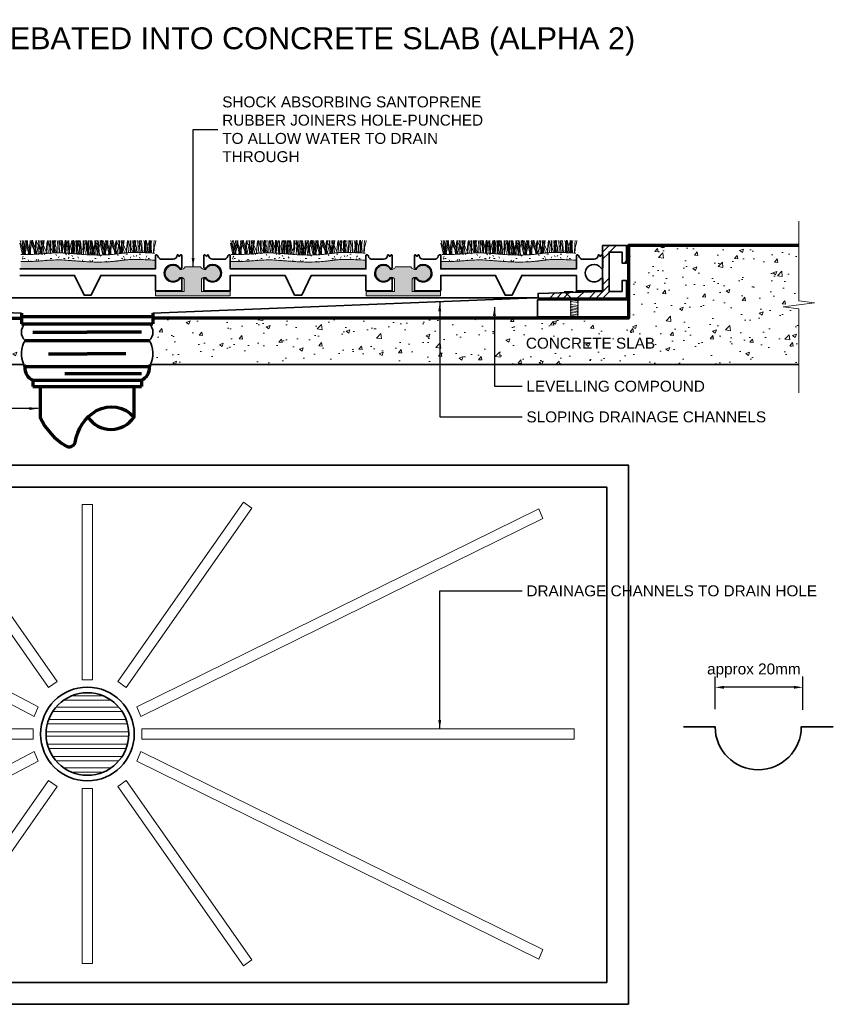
# Model space of a CAD drawing. Header units: millimetres. Extents: x -175 to 170, y -160 to 79.
# Tile 2 of 2: x -15 to 170, y -146 to 79. Entities that reach past the tile are written whole.
import ezdxf

# ---------------------------------------------------------------- set-up
doc = ezdxf.new("R2010")
doc.units = ezdxf.units.MM
for name, color, linetype, lineweight in [('FS-DETAIL', 3, 'Continuous', 35), ('FS-DETAIL-HATCH', 253, 'Continuous', 13), ('FS-DETAIL-THIN', 8, 'Continuous', 18), ('FS-DETAIL-WIDE', 4, 'Continuous', 70), ('FS-DIM', 14, 'Continuous', 15), ('FS-TEXT', 7, 'Continuous', 25)]:
    doc.layers.add(name, color=color, linetype=linetype, lineweight=lineweight)
doc.styles.add('Arial', font='arial.ttf', dxfattribs={"height": 2.5})
doc.dimstyles.new('Diagonal_2.5mm Arial', dxfattribs={"dimtxt": 2.5, "dimasz": 2, "dimexe": 2.5, "dimexo": 5, "dimgap": 1, "dimtad": 1, "dimzin": 0, "dimdsep": 46, "dimtxsty": 'Arial', "dimcen": 2, "dimdle": 4, "dimclrd": 256, "dimclre": 256, "dimclrt": 50, "dimaunit": 1, "dimadec": 0, "dimazin": 0, "dimtfac": 1, "dimtix": 1, "dimtmove": 2, "dimatfit": 3, "dimfxl": 1, "dimtvp": 1, "dimtolj": 1, "dimtzin": 0, "dimarcsym": 0})
doc.dimstyles.new('Diagonal_2.5mm Arial$7', dxfattribs={"dimtxt": 2.5, "dimasz": 2, "dimexe": 2.5, "dimexo": 5, "dimgap": 1, "dimtad": 0, "dimzin": 0, "dimdsep": 46, "dimtxsty": 'Arial', "dimcen": 2, "dimdle": 4, "dimclrd": 1, "dimclre": 256, "dimclrt": 7, "dimaunit": 1, "dimadec": 0, "dimazin": 0, "dimtfac": 1, "dimtix": 1, "dimtmove": 2, "dimatfit": 3, "dimfxl": 1, "dimtvp": 1, "dimtolj": 1, "dimtzin": 0, "dimarcsym": 0})

# ---------------------------------------------------------------- blocks, each defined once
blk = doc.blocks.new('CARPET-H-PROFILE-ALPHA')
for p, q in [((0.39, 0), (-0.21, 2.61)), ((0.46, 0.96), (-0.11, 3.23)), ((0.51, 0.96), (0.31, 3.23)), ((0.61, 2.87), (0.53, 3.23)), ((1.09, 0), (0.61, 2.87)), ((0.8, 0.96), (1, 3.23)), ((0.85, 0.96), (1.43, 3.23)), ((0.92, 0), (1.53, 2.61)), ((1.25, 2.61), (1.25, 3.23)), ((1.55, 2.19), (1.25, 3.23)), ((1.85, 0.02), (1.25, 2.61)), ((1.93, 0.96), (1.35, 3.23)), ((1.53, 2.61), (1.53, 3.23)), ((1.69, 0.02), (2.16, 2.87)), ((2.11, 2.98), (2.15, 3.23)), ((3.43, 0.17), (2.11, 2.98)), ((2.16, 2.87), (2.25, 3.23)), ((2.26, 0.96), (2.46, 3.23)), ((2.39, 2.19), (2.7, 3.28)), ((3.09, 0.96), (2.51, 3.23)), ((3.01, 2.19), (2.7, 3.28)), ((3.13, 0.07), (3.33, 2.57)), ((3.33, 2.57), (3.46, 3.23)), ((3.43, 0.96), (3.63, 3.23)), ((3.57, 0.09), (4.15, 2.61)), ((3.58, 2.98), (3.62, 3.23)), ((4.88, 0.19), (3.58, 2.98)), ((4.55, 0.96), (3.98, 3.23)), ((4.15, 2.61), (4.15, 3.23)), ((4.22, 3.23), (4.15, 0.13)), ((4.34, 0.14), (4.79, 2.87)), ((4.8, 0.18), (4.61, 3.23)), ((4.74, 2.98), (4.78, 3.23)), ((6, 0.27), (4.74, 2.98)), ((4.79, 2.87), (4.87, 3.23)), ((4.89, 0.96), (5.09, 3.23)), ((5.09, 1.56), (5.31, 3.23)), ((5.77, 0.25), (5.95, 2.57)), ((5.95, 2.57), (6.08, 3.22)), ((6.26, 0.29), (6.08, 3.22)), ((6.2, 2.98), (6.24, 3.25)), ((7.42, 0.36), (6.2, 2.98)), ((6.35, 2.72), (6.24, 3.25)), ((6.65, 1.59), (6.35, 2.72)), ((6.63, 3.23), (6.7, 2.27)), ((6.7, 2.27), (6.81, 0.47)), ((6.84, 3.23), (6.78, 0.32)), ((7.42, 0.36), (7.24, 3.23)), ((7.29, 1.82), (7.4, 2.64)), ((7.4, 2.64), (7.56, 3.3)), ((7.56, 2.94), (7.56, 3.3)), ((7.56, 1.63), (7.56, 2.94)), ((7.71, 1.56), (7.94, 3.23)), ((7.81, 2.72), (7.71, 3.23)), ((8.11, 1.59), (7.81, 2.72)), ((8.34, 3.23), (8.39, 2.83)), ((8.39, 2.83), (8.46, 1.78)), ((8.88, 0.38), (8.7, 3.23)), ((8.75, 1.82), (8.86, 2.64)), ((8.86, 2.64), (9.01, 3.24)), ((8.98, 2.72), (8.87, 3.23)), ((9.28, 1.59), (8.98, 2.72)), ((9.25, 3.23), (9.33, 2.27)), ((9.33, 2.27), (9.44, 0.47)), ((9.61, 2.64), (9.44, 3.3)), ((9.44, 2.94), (9.44, 3.3)), ((9.44, 1.63), (9.44, 2.94)), ((9.72, 1.82), (9.61, 2.64)), ((9.91, 1.82), (10.03, 2.64)), ((10.08, 2.83), (10.01, 1.78)), ((10.03, 2.64), (10.19, 3.3)), ((10.13, 3.23), (10.08, 2.83)), ((10.19, 2.94), (10.19, 3.3)), ((10.19, 1.63), (10.19, 2.94)), ((10.31, 2.27), (10.19, 0.47)), ((10.38, 3.23), (10.31, 2.27)), ((10.44, 2.72), (10.34, 3.23)), ((10.36, 1.59), (10.66, 2.72)), ((10.74, 1.59), (10.44, 2.72)), ((10.66, 2.72), (10.76, 3.23)), ((10.91, 2.94), (10.91, 3.23)), ((10.91, 1.63), (10.91, 2.94)), ((10.96, 3.23), (11.01, 2.83)), ((11.01, 2.83), (11.09, 1.78)), ((11.38, 1.82), (11.49, 2.64)), ((11.49, 2.64), (11.64, 3.24)), ((11.77, 2.27), (11.66, 0.47)), ((11.92, 1.56), (11.7, 3.23)), ((11.84, 3.23), (11.77, 2.27)), ((12.23, 2.64), (12.07, 3.3)), ((12.07, 2.94), (12.07, 3.3)), ((12.07, 1.63), (12.07, 2.94)), ((12.21, 0.18), (12.39, 3.23)), ((12.35, 1.82), (12.23, 2.64)), ((12.71, 2.83), (12.63, 1.78)), ((12.76, 3.23), (12.71, 2.83)), ((12.79, 3.23), (12.86, 0.13)), ((12.93, 2.27), (12.82, 0.47)), ((13, 3.23), (12.93, 2.27)), ((12.98, 1.59), (13.28, 2.72)), ((13.38, 1.56), (13.16, 3.23)), ((13.28, 2.72), (13.39, 3.23)), ((13.53, 2.94), (13.53, 3.23)), ((13.53, 1.63), (13.53, 2.94)), ((13.68, 2.57), (13.55, 3.23)), ((13.58, 0.17), (14.9, 2.98)), ((13.88, 0.05), (13.68, 2.57)), ((14.26, 3.23), (14.32, 0.13)), ((14.4, 2.27), (14.28, 0.47)), ((14.54, 1.56), (14.32, 3.23)), ((14.47, 3.23), (14.4, 2.27)), ((14.84, 2.87), (14.76, 3.23)), ((14.82, 0.02), (15.02, 3.22)), ((15.33, -0.04), (14.84, 2.87)), ((14.9, 2.98), (14.86, 3.23)), ((15.15, 2.57), (15.02, 3.22)), ((15.35, -0.04), (15.15, 2.57)), ((15.42, 3.23), (15.48, 0.13)), ((15.48, 2.61), (15.48, 3.23)), ((16.11, -0.07), (15.48, 2.61)), ((16.01, 1.56), (15.79, 3.23)), ((16.21, 0.96), (16.01, 3.23)), ((16.31, 2.57), (16.18, 3.23)), ((16.21, 0.17), (17.52, 2.98)), ((16.31, 2.87), (16.23, 3.23)), ((16.8, -0.06), (16.31, 2.87)), ((16.52, -0.09), (16.31, 2.57)), ((16.55, 0.96), (17.12, 3.23)), ((16.88, 3.23), (16.95, 0.13)), ((16.95, 2.61), (16.95, 3.23)), ((17.24, 2.19), (16.95, 3.23)), ((17.58, -0.1), (16.95, 2.61)), ((17.47, 2.87), (17.39, 3.23)), ((17.96, -0.06), (17.47, 2.87)), ((17.52, 2.98), (17.48, 3.23)), ((17.77, 2.57), (17.64, 3.23)), ((17.98, -0.1), (17.77, 2.57)), ((18.08, 2.19), (18.4, 3.28)), ((18.11, 2.61), (18.11, 3.23)), ((18.73, -0.09), (18.11, 2.61)), ((18.78, 0.96), (18.21, 3.23)), ((18.71, 2.19), (18.4, 3.28)), ((18.83, 0.96), (18.63, 3.23)), ((18.93, 2.87), (18.85, 3.23)), ((19.42, -0.06), (18.93, 2.87)), ((19.12, 0.96), (19.32, 3.23)), ((19.17, 0.96), (19.75, 3.23)), ((19.22, -0.07), (19.85, 2.61)), ((19.57, 2.61), (19.57, 3.23)), ((19.87, 2.19), (19.57, 3.23)), ((20.18, -0.02), (19.57, 2.61)), ((20.25, 0.96), (19.67, 3.23)), ((19.85, 2.61), (19.85, 3.23)), ((20, -0.03), (20.48, 2.87)), ((20.43, 2.98), (20.47, 3.23)), ((21.74, 0.17), (20.43, 2.98)), ((20.48, 2.87), (20.57, 3.23)), ((20.58, 0.96), (20.78, 3.23)), ((20.71, 2.19), (21.02, 3.28)), ((21.41, 0.96), (20.83, 3.23)), ((21.33, 2.19), (21.02, 3.28)), ((21.45, 0.08), (21.65, 2.57)), ((21.65, 2.57), (21.78, 3.23)), ((21.74, 0.96), (21.95, 3.23)), ((21.9, 2.98), (21.94, 3.23)), ((21.9, 0.14), (22.47, 2.61)), ((23.15, 0.29), (21.92, 2.93)), ((22.87, 0.96), (22.29, 3.23)), ((22.47, 2.61), (22.47, 3.23)), ((22.53, 3.23), (22.47, 0.2)), ((22.67, 0.23), (23.11, 2.87)), ((23.12, 0.29), (22.93, 3.23)), ((23.06, 2.98), (23.1, 3.23)), ((24.26, 0.4), (23.06, 2.98)), ((23.11, 2.87), (23.19, 3.23)), ((23.21, 0.96), (23.41, 3.23)), ((23.41, 1.56), (23.63, 3.23)), ((24.1, 0.39), (24.27, 2.57)), ((24.27, 2.57), (24.4, 3.22)), ((24.57, 0.43), (24.4, 3.22)), ((24.52, 2.98), (24.56, 3.25)), ((25.69, 0.47), (24.52, 2.98)), ((24.67, 2.72), (24.56, 3.25)), ((24.97, 1.59), (24.67, 2.72)), ((24.95, 3.23), (25.02, 2.27)), ((25.02, 2.27), (25.13, 0.47)), ((25.16, 3.23), (25.1, 0.47)), ((25.73, 0.47), (25.56, 3.23)), ((25.61, 1.82), (25.72, 2.64)), ((25.72, 2.64), (25.88, 3.3)), ((25.88, 2.94), (25.88, 3.3)), ((25.88, 1.63), (25.88, 2.94)), ((26.03, 1.56), (26.25, 3.23)), ((26.13, 2.72), (26.03, 3.23)), ((26.43, 1.59), (26.13, 2.72)), ((26.66, 3.23), (26.71, 2.83)), ((26.71, 2.83), (26.78, 1.78)), ((27.19, 0.48), (27.02, 3.23)), ((27.07, 1.82), (27.18, 2.64)), ((27.18, 2.64), (27.33, 3.24)), ((27.29, 2.72), (27.19, 3.23)), ((27.59, 1.59), (27.29, 2.72)), ((27.57, 3.23), (27.65, 2.27)), ((27.65, 2.27), (27.76, 0.47)), ((28.22, 2.64), (28.07, 3.24)), ((28.33, 1.82), (28.22, 2.64)), ((28.23, 1.82), (28.34, 2.64)), ((28.34, 2.64), (28.51, 3.3)), ((28.51, 2.94), (28.51, 3.3)), ((28.51, 1.63), (28.51, 2.94)), ((28.69, 2.83), (28.62, 1.78)), ((28.76, 2.72), (28.66, 3.23)), ((28.74, 3.23), (28.69, 2.83)), ((29.06, 1.59), (28.76, 2.72)), ((28.97, 1.59), (29.27, 2.72)), ((29.27, 2.72), (29.37, 3.23)), ((29.28, 3.23), (29.33, 2.83)), ((29.33, 2.83), (29.41, 1.78)), ((29.52, 2.94), (29.52, 3.3)), ((29.68, 2.64), (29.52, 3.3)), ((29.52, 1.63), (29.52, 2.94)), ((29.79, 1.82), (29.68, 2.64)), ((29.7, 1.82), (29.81, 2.64)), ((29.81, 2.64), (29.96, 3.24)), ((30.38, 2.27), (30.27, 0.47)), ((30.45, 3.23), (30.38, 2.27)), ((30.43, 1.59), (30.73, 2.72)), ((30.73, 2.72), (30.83, 3.23)), ((1.12, 0), (0.39, 2.19)), ((0.55, 0), (0.46, 0.96)), ((0.51, 0), (0.51, 0.96)), ((0.77, 0), (0.85, 0.96)), ((0.8, 0), (0.8, 0.96)), ((2.27, 0.03), (1.55, 2.19)), ((1.66, 0.01), (2.39, 2.19)), ((2.01, 0.02), (1.93, 0.96)), ((2.26, 0.03), (2.26, 0.96)), ((3.71, 0.1), (3.01, 2.19)), ((3.17, 0.07), (3.09, 0.96)), ((3.43, 0.08), (3.43, 0.96)), ((3.43, 0.08), (3.43, 0.17)), ((4.62, 0.17), (4.55, 0.96)), ((4.89, 0.19), (4.89, 0.96)), ((5.36, 0.22), (5.09, 1.56)), ((6.65, 0.92), (6.65, 1.59)), ((6.82, 0.33), (6.65, 0.92)), ((6.81, 0.47), (6.8, 0.33)), ((7.4, 1.29), (7.29, 1.82)), ((7.48, 0.77), (7.4, 1.29)), ((7.44, 0.36), (7.48, 0.77)), ((7.64, 0.37), (7.56, 1.63)), ((7.96, 0.37), (7.71, 1.56)), ((8.11, 0.92), (8.11, 1.59)), ((8.27, 0.38), (8.11, 0.92)), ((8.46, 1.78), (8.46, 0.58)), ((8.46, 0.58), (8.47, 0.38)), ((8.86, 1.29), (8.75, 1.82)), ((8.94, 0.77), (8.86, 1.29)), ((8.9, 0.37), (8.94, 0.77)), ((9.28, 0.92), (9.28, 1.59)), ((9.43, 0.37), (9.28, 0.92)), ((9.37, 0.37), (9.44, 1.63)), ((9.44, 0.47), (9.43, 0.37)), ((9.53, 0.77), (9.61, 1.29)), ((9.57, 0.36), (9.53, 0.77)), ((9.61, 1.29), (9.72, 1.82)), ((10.03, 1.29), (9.91, 1.82)), ((10.01, 0.58), (10, 0.34)), ((10.01, 1.78), (10.01, 0.58)), ((10.1, 0.77), (10.03, 1.29)), ((10.06, 0.34), (10.1, 0.77)), ((10.27, 0.33), (10.19, 1.63)), ((10.19, 0.33), (10.36, 0.92)), ((10.19, 0.47), (10.2, 0.33)), ((10.36, 0.92), (10.36, 1.59)), ((10.74, 0.92), (10.74, 1.59)), ((10.92, 0.28), (10.74, 0.92)), ((10.83, 0.29), (10.91, 1.63)), ((11.09, 1.78), (11.09, 0.58)), ((11.09, 0.58), (11.1, 0.27)), ((11.49, 1.29), (11.38, 1.82)), ((11.56, 0.77), (11.49, 1.29)), ((11.52, 0.24), (11.56, 0.77)), ((11.65, 0.23), (11.92, 1.56)), ((11.66, 0.47), (11.67, 0.22)), ((11.98, 0.2), (12.07, 1.63)), ((12.16, 0.77), (12.23, 1.29)), ((12.21, 0.18), (12.16, 0.77)), ((12.23, 1.29), (12.35, 1.82)), ((12.63, 0.58), (12.62, 0.15)), ((12.63, 1.78), (12.63, 0.58)), ((12.76, 0.13), (12.98, 0.92)), ((12.82, 0.47), (12.84, 0.13)), ((12.98, 0.92), (12.98, 1.59)), ((13.09, 0.11), (13.38, 1.56)), ((13.44, 0.08), (13.53, 1.63)), ((13.58, 0.07), (13.58, 0.17)), ((14.23, 0.02), (14.54, 1.56)), ((14.28, 0.47), (14.31, 0.02)), ((14.32, 0.13), (14.32, 0.02)), ((14.81, -0.01), (14.82, 0.02)), ((15.48, 0.13), (15.48, -0.05)), ((15.68, -0.06), (16.01, 1.56)), ((16.21, -0.08), (16.21, 0.96)), ((16.21, -0.08), (16.21, 0.17)), ((16.45, -0.08), (16.55, 0.96)), ((16.95, 0.13), (16.94, -0.1)), ((18.01, -0.1), (17.24, 2.19)), ((17.32, -0.1), (18.08, 2.19)), ((19.46, -0.06), (18.71, 2.19)), ((18.87, -0.09), (18.78, 0.96)), ((18.83, -0.09), (18.83, 0.96)), ((19.08, -0.08), (19.17, 0.96)), ((19.12, -0.08), (19.12, 0.96)), ((20.6, 0.01), (19.87, 2.19)), ((19.97, -0.04), (20.71, 2.19)), ((20.33, -0.01), (20.25, 0.96)), ((20.58, 0.01), (20.58, 0.96)), ((22.01, 0.15), (21.33, 2.19)), ((21.48, 0.09), (21.41, 0.96)), ((21.74, 0.12), (21.74, 0.96)), ((21.74, 0.12), (21.74, 0.17)), ((22.93, 0.27), (22.87, 0.96)), ((23.21, 0.3), (23.21, 0.96)), ((23.65, 0.36), (23.41, 1.56)), ((24.97, 0.92), (24.97, 1.59)), ((25.1, 0.47), (24.97, 0.92)), ((25.72, 1.29), (25.61, 1.82)), ((25.79, 0.77), (25.72, 1.29)), ((25.77, 0.47), (25.79, 0.77)), ((25.95, 0.47), (25.88, 1.63)), ((26.26, 0.47), (26.03, 1.56)), ((26.43, 0.92), (26.43, 1.59)), ((26.56, 0.47), (26.43, 0.92)), ((26.78, 1.78), (26.78, 0.58)), ((26.78, 0.58), (26.79, 0.47)), ((27.18, 1.29), (27.07, 1.82)), ((27.26, 0.77), (27.18, 1.29)), ((27.23, 0.48), (27.26, 0.77)), ((27.59, 0.92), (27.59, 1.59)), ((27.73, 0.46), (27.59, 0.92)), ((27.76, 0.47), (27.76, 0.45)), ((28.14, 0.77), (28.22, 1.29)), ((28.17, 0.43), (28.14, 0.77)), ((28.22, 1.29), (28.33, 1.82)), ((28.34, 1.29), (28.23, 1.82)), ((28.42, 0.77), (28.34, 1.29)), ((28.39, 0.42), (28.42, 0.77)), ((28.58, 0.41), (28.51, 1.63)), ((28.62, 0.58), (28.61, 0.41)), ((28.62, 1.78), (28.62, 0.58)), ((28.82, 0.4), (28.97, 0.92)), ((28.97, 0.92), (28.97, 1.59)), ((29.06, 0.92), (29.06, 1.59)), ((29.21, 0.38), (29.06, 0.92)), ((29.41, 1.78), (29.41, 0.58)), ((29.41, 0.58), (29.41, 0.37)), ((29.44, 0.37), (29.52, 1.63)), ((29.61, 0.77), (29.68, 1.29)), ((29.64, 0.36), (29.61, 0.77)), ((29.68, 1.29), (29.79, 1.82)), ((29.81, 1.29), (29.7, 1.82)), ((29.88, 0.77), (29.81, 1.29)), ((29.84, 0.35), (29.88, 0.77)), ((30.26, 0.33), (30.43, 0.92)), ((30.27, 0.47), (30.28, 0.33)), ((30.43, 0.92), (30.43, 1.59)), ((16.79, -0.1), (16.8, -0.06)), ((17.95, -0.11), (17.96, -0.06))]:
    blk.add_line(p, q)
blk = doc.blocks.new('SCREW_DETAIL6')
for p, q in [((3359.44, 1426.56), (3361.19, 1427.24)), ((3359.52, 1426.92), (3359.59, 1426.62)), ((3359.52, 1426.22), (3361.27, 1426.9)), ((3359.6, 1425.88), (3361.35, 1426.56)), ((3361.01, 1427.27), (3361.03, 1427.18)), ((3359.76, 1425.2), (3361.51, 1425.87)), ((3359.84, 1424.86), (3361.59, 1425.53)), ((3359.92, 1424.51), (3361.67, 1425.19)), ((3360, 1424.17), (3361.75, 1424.85)), ((3360.08, 1423.83), (3361.83, 1424.51)), ((3360.16, 1423.49), (3361.91, 1424.17)), ((3360.24, 1423.15), (3361.99, 1423.82)), ((3360.32, 1422.81), (3362.07, 1423.48)), ((3360.41, 1422.47), (3362.15, 1423.14))]:
    blk.add_line(p, q)
at = {"flags": 128}
for points in [[(3359.65, 1428.46), (3357.7, 1428), (3357.96, 1427.85)], [(3360.2, 1428.59), (3362.16, 1429.05), (3362.1, 1428.96)], [(3362.1, 1428.96), (3361, 1427.31), (3361.01, 1427.27)], [(3357.96, 1427.85), (3359.51, 1426.96), (3359.52, 1426.92)]]:
    blk.add_lwpolyline(points, dxfattribs=at)
for centre, start, end in [((3359.46, 1426.39), 289.2481, 97.9909), ((3359.54, 1426.05), 289.2481, 97.9909), ((3361.24, 1427.07), 108.5789, 277.3217), ((3361.32, 1426.73), 108.5789, 277.3217), ((3361.4, 1426.39), 108.5789, 277.3217), ((3361.48, 1426.05), 108.5789, 277.3217), ((3359.62, 1425.71), 289.2481, 97.9909), ((3359.7, 1425.36), 289.2481, 97.9909), ((3359.78, 1425.02), 289.2481, 97.9909), ((3359.87, 1424.68), 289.2481, 97.9909), ((3359.95, 1424.34), 289.2481, 97.9909), ((3360.03, 1424), 289.2481, 97.9909), ((3360.11, 1423.66), 289.2481, 97.9909), ((3361.56, 1425.71), 108.5789, 277.3217), ((3361.64, 1425.36), 108.5789, 277.3217), ((3361.73, 1425.02), 108.5789, 277.3217), ((3361.81, 1424.68), 108.5789, 277.3217), ((3361.89, 1424.34), 108.5789, 277.3217), ((3361.97, 1424), 108.5789, 277.3217), ((3362.05, 1423.66), 108.5789, 277.3217), ((3360.19, 1423.32), 289.2481, 97.9909), ((3360.27, 1422.97), 289.2481, 97.9909), ((3360.35, 1422.63), 289.2481, 97.9909), ((3360.43, 1422.29), 58.4639, 97.9909), ((3362.13, 1423.32), 108.5789, 277.3217), ((3362.21, 1422.97), 108.5789, 271.946)]:
    blk.add_arc(centre, 0.176, start, end)
blk = doc.blocks.new('*D2')
at = {"layer": 'Defpoints', "color": 0, "transparency": 16777216}
for p in [(143.39, -73.25), (143.39, -83.28), (163.39, -83.36)]:
    blk.add_point(p, dxfattribs=at)
at = {"layer": 'FS-DIM', "lineweight": -2, "transparency": 16777216}
for p, q in [((143.39, -78.28), (143.39, -70.75)), ((163.39, -78.36), (163.39, -70.75)), ((161.39, -73.25), (145.39, -73.25))]:
    blk.add_line(p, q, dxfattribs=at)
at = {"layer": 'FS-DIM', "transparency": 16777216}
for points in [[(145.39, -72.92), (145.39, -73.58), (143.39, -73.25)], [(161.39, -72.92), (161.39, -73.58), (163.39, -73.25)]]:
    blk.add_solid(points, dxfattribs=at)
at = {"layer": 'FS-DIM', "color": 50, "transparency": 16777216, "insert": (152.23, -69.43), "char_height": 2.5, "attachment_point": 5, "style": 'Arial'}
blk.add_mtext('\\A1;approx 20mm', dxfattribs=at)

msp = doc.modelspace()

# ---------------------------------------------------------------- hatches: boundary and pattern name
at = {"layer": 'FS-DETAIL-HATCH'}
h = msp.add_hatch(dxfattribs=at)
h.set_pattern_fill('AR-CONC', color=256, scale=0.05)
h.paths.add_polyline_path([(-162.506, 13.236), (-158.951, 13.688), (-166.062, 14.591), (-162.506, 15.043), (-162.506, 27.662), (-123.627, 27.662), (-123.627, 11.039), (-15, 11.039), (-15, 9.789), (-14.189, 9.789, 0.4324482), (-14.189, 5.975, 0.2533503), (-14.434, 0.453), (-162.506, 0.453)])
h = msp.add_hatch(dxfattribs=at)
h.set_pattern_fill('AR-CONC', color=256, scale=0.05)
h.paths.add_polyline_path([(162.506, 13.236), (158.951, 13.688), (166.062, 14.591), (162.506, 15.043), (162.506, 27.662), (123.627, 27.662), (123.627, 11.039), (15, 11.039), (15, 9.789), (14.189, 9.789, -0.4324482), (14.189, 5.975, -0.2533503), (14.434, 0.453), (162.506, 0.453)])
h = msp.add_hatch(dxfattribs=at)
h.set_pattern_fill('FP_3', color=256, style=0, pattern_type=2)
h.set_pattern_definition([(45, (-1518.8235, -3298.658), (-4.490128, 4.490128), []), (45, (-1517.2365, -3298.658), (9e-16, 8.980256), []), (45, (-1520.4105, -3298.658), (9e-16, 8.980256), [])])
h.paths.add_polyline_path([(123.158, 15.662), (102.958, 15.662), (102.958, 16.736), (117.658, 17.18), (117.658, 27.662), (123.158, 27.662), (123.158, 23.662), (122.158, 23.662), (122.158, 26.162), (119.158, 26.162), (119.158, 17.162), (122.158, 17.162), (122.158, 19.662), (123.158, 19.662)], flags=0)
h = msp.add_hatch(dxfattribs=at)
h.set_pattern_fill('FP_4', color=256, style=0, pattern_type=2)
h.set_pattern_definition([(0, (-1422.6931, -3298.6579), (4.064, 1.016), [0.335, -2.713, 0.335, -2.713, -16.256]), (0, (-1422.6931, -3298.6579), (4.064, 1.016), [-6.096, 0.335, -5.761, 0.335, -2.713, -7.112]), (0, (-1422.6931, -3298.6579), (4.064, 1.016), [-15.24, 0.335, -1.697, 0.335, -4.745]), (120, (-1421.1691, -3298.1499), (-2.9118818, 3.01152724), [0.335, -2.713, 0.335, -2.713, -16.256]), (120, (-1421.1691, -3298.1499), (-2.9118818, 3.01152724), [-6.096, 0.335, -5.761, 0.335, -2.713, -7.112]), (120, (-1421.1691, -3298.1499), (-2.9118818, 3.01152724), [-15.24, 0.335, -1.697, 0.335, -4.745]), (240, (-1420.6611, -3296.1179), (-1.1521182, -4.02752724), [0.335, -2.713, 0.335, -2.713, -16.256]), (240, (-1420.6611, -3296.1179), (-1.1521182, -4.02752724), [-6.096, 0.335, -5.761, 0.335, -2.713, -7.112]), (240, (-1420.6611, -3296.1179), (-1.1521182, -4.02752724), [-15.24, 0.335, -1.697, 0.335, -4.745])])
h.paths.add_polyline_path([(2.766, 23.886), (3.924, 23.91), (5.072, 23.969), (6.201, 24.064), (7.301, 24.194), (8.437, 24.345), (9.925, 24.458), (12.227, 24.463), (15.43, 24.306), (15.43, 25.909), (12.133, 26.071), (9.925, 26.062), (8.437, 25.948), (7.301, 25.797), (6.201, 25.668), (5.072, 25.573), (3.924, 25.513), (2.766, 25.489), (1.607, 25.499), (0.46, 25.539), (-0.664, 25.6), (-2.8, 25.762), (-4.788, 25.915), (-5.742, 25.961), (-6.701, 25.977), (-7.709, 25.956), (-8.81, 25.895), (-11.325, 25.699), (-12.667, 25.627), (-13.985, 25.599), (-15.159, 25.595), (-15.159, 23.991), (-13.985, 23.995), (-12.667, 24.023), (-11.325, 24.096), (-8.81, 24.292), (-7.709, 24.353), (-6.701, 24.373), (-5.742, 24.358), (-4.788, 24.311), (-2.8, 24.158), (-0.664, 23.996), (0.46, 23.935), (1.607, 23.896)], flags=0)
h = msp.add_hatch(dxfattribs=at)
h.set_pattern_fill('FP_4', color=256, style=0, pattern_type=2)
h.set_pattern_definition([(0, (-1374.6278, -3298.6579), (4.064, 1.016), [0.335, -2.713, 0.335, -2.713, -16.256]), (0, (-1374.6278, -3298.6579), (4.064, 1.016), [-6.096, 0.335, -5.761, 0.335, -2.713, -7.112]), (0, (-1374.6278, -3298.6579), (4.064, 1.016), [-15.24, 0.335, -1.697, 0.335, -4.745]), (120, (-1373.1038, -3298.1499), (-2.9118818, 3.01152724), [0.335, -2.713, 0.335, -2.713, -16.256]), (120, (-1373.1038, -3298.1499), (-2.9118818, 3.01152724), [-6.096, 0.335, -5.761, 0.335, -2.713, -7.112]), (120, (-1373.1038, -3298.1499), (-2.9118818, 3.01152724), [-15.24, 0.335, -1.697, 0.335, -4.745]), (240, (-1372.5958, -3296.1179), (-1.1521182, -4.02752724), [0.335, -2.713, 0.335, -2.713, -16.256]), (240, (-1372.5958, -3296.1179), (-1.1521182, -4.02752724), [-6.096, 0.335, -5.761, 0.335, -2.713, -7.112]), (240, (-1372.5958, -3296.1179), (-1.1521182, -4.02752724), [-15.24, 0.335, -1.697, 0.335, -4.745])])
h.paths.add_polyline_path([(50.831, 23.886), (51.989, 23.91), (53.138, 23.969), (54.267, 24.064), (55.366, 24.194), (56.502, 24.345), (57.99, 24.458), (60.292, 24.463), (63.495, 24.306), (63.495, 25.909), (60.198, 26.071), (57.99, 26.062), (56.502, 25.948), (55.366, 25.797), (54.267, 25.668), (53.138, 25.573), (51.989, 25.513), (50.831, 25.489), (49.672, 25.499), (48.525, 25.539), (47.401, 25.6), (45.265, 25.762), (43.278, 25.915), (42.323, 25.961), (41.364, 25.977), (40.356, 25.956), (39.255, 25.895), (36.74, 25.699), (35.398, 25.627), (34.08, 25.599), (32.906, 25.595), (32.906, 23.991), (34.08, 23.995), (35.398, 24.023), (36.74, 24.096), (39.255, 24.292), (40.356, 24.353), (41.364, 24.373), (42.323, 24.358), (43.278, 24.311), (45.265, 24.158), (47.401, 23.996), (48.525, 23.935), (49.672, 23.896)], flags=0)
h = msp.add_hatch(dxfattribs=at)
h.set_pattern_fill('FP_4', color=256, style=0, pattern_type=2)
h.set_pattern_definition([(0, (-1326.5626, -3298.6579), (4.064, 1.016), [0.335, -2.713, 0.335, -2.713, -16.256]), (0, (-1326.5626, -3298.6579), (4.064, 1.016), [-6.096, 0.335, -5.761, 0.335, -2.713, -7.112]), (0, (-1326.5626, -3298.6579), (4.064, 1.016), [-15.24, 0.335, -1.697, 0.335, -4.745]), (120, (-1325.0386, -3298.1499), (-2.9118818, 3.01152724), [0.335, -2.713, 0.335, -2.713, -16.256]), (120, (-1325.0386, -3298.1499), (-2.9118818, 3.01152724), [-6.096, 0.335, -5.761, 0.335, -2.713, -7.112]), (120, (-1325.0386, -3298.1499), (-2.9118818, 3.01152724), [-15.24, 0.335, -1.697, 0.335, -4.745]), (240, (-1324.5306, -3296.1179), (-1.1521182, -4.02752724), [0.335, -2.713, 0.335, -2.713, -16.256]), (240, (-1324.5306, -3296.1179), (-1.1521182, -4.02752724), [-6.096, 0.335, -5.761, 0.335, -2.713, -7.112]), (240, (-1324.5306, -3296.1179), (-1.1521182, -4.02752724), [-15.24, 0.335, -1.697, 0.335, -4.745])])
h.paths.add_polyline_path([(98.896, 23.886), (100.055, 23.91), (101.203, 23.969), (102.332, 24.064), (103.432, 24.194), (104.567, 24.345), (106.055, 24.458), (108.357, 24.463), (111.56, 24.306), (111.56, 25.909), (108.263, 26.071), (106.055, 26.062), (104.567, 25.948), (103.432, 25.797), (102.332, 25.668), (101.203, 25.573), (100.055, 25.513), (98.896, 25.489), (97.737, 25.499), (96.59, 25.539), (95.466, 25.6), (93.33, 25.762), (91.343, 25.915), (90.388, 25.961), (89.429, 25.977), (88.422, 25.956), (87.321, 25.895), (84.805, 25.699), (83.463, 25.627), (82.145, 25.599), (80.971, 25.595), (80.971, 23.991), (82.145, 23.995), (83.463, 24.023), (84.805, 24.096), (87.321, 24.292), (88.422, 24.353), (89.429, 24.373), (90.388, 24.358), (91.343, 24.311), (93.33, 24.158), (95.466, 23.996), (96.59, 23.935), (97.737, 23.896)], flags=0)
for points in [[(7.301, 22.413), (15.43, 22.413), (15.43, 24.306), (13.245, 24.413), (9.333, 24.413), (8.437, 24.345), (7.301, 24.194), (6.201, 24.064), (5.072, 23.969), (3.924, 23.91), (2.766, 23.886), (1.607, 23.896), (0.46, 23.935), (-0.664, 23.996), (-2.8, 24.158), (-4.788, 24.311), (-5.742, 24.358), (-6.701, 24.373), (-7.709, 24.353), (-8.81, 24.292), (-11.325, 24.096), (-12.667, 24.023), (-13.985, 23.995), (-15.159, 23.991), (-15.159, 22.413), (6.201, 22.413)], [(15.622, 16.145), (32.63, 16.145), (32.63, 17.145), (26.126, 17.145), (26.126, 19.968), (26.228, 20.132), (26.366, 20.267), (26.533, 20.364), (26.718, 20.417), (26.911, 20.425), (27.1, 20.385), (27.382, 20.038), (27.742, 19.771), (28.156, 19.601), (28.6, 19.539), (29.045, 19.588), (29.464, 19.745), (29.831, 20.002), (30.123, 20.341), (30.323, 20.742), (30.417, 21.179), (30.401, 21.627), (30.274, 22.056), (30.045, 22.441), (29.728, 22.758), (29.343, 22.986), (28.913, 23.112), (28.466, 23.128), (28.028, 23.033), (27.628, 22.833), (27.289, 22.54), (27.033, 22.172), (26.753, 22.18), (26.482, 22.254), (26.237, 22.39), (26.03, 22.58), (25.874, 22.813), (22.378, 22.813), (22.222, 22.58), (22.015, 22.39), (21.769, 22.254), (21.499, 22.18), (21.218, 22.172), (20.963, 22.54), (20.624, 22.833), (20.224, 23.033), (19.786, 23.128), (19.338, 23.112), (18.909, 22.986), (18.524, 22.758), (18.207, 22.441), (17.978, 22.056), (17.851, 21.627), (17.834, 21.179), (17.929, 20.742), (18.128, 20.341), (18.421, 20.002), (18.788, 19.745), (19.207, 19.588), (19.652, 19.539), (20.096, 19.601), (20.51, 19.771), (20.87, 20.038), (21.152, 20.385), (21.341, 20.425), (21.534, 20.417), (21.719, 20.364), (21.886, 20.267), (22.024, 20.132), (22.126, 19.968), (22.126, 17.145), (15.622, 17.145)], [(55.366, 22.413), (63.495, 22.413), (63.495, 24.306), (61.31, 24.413), (57.398, 24.413), (56.502, 24.345), (55.366, 24.194), (54.267, 24.064), (53.138, 23.969), (51.989, 23.91), (50.831, 23.886), (49.672, 23.896), (48.525, 23.935), (47.401, 23.996), (45.265, 24.158), (43.278, 24.311), (42.323, 24.358), (41.364, 24.373), (40.356, 24.353), (39.255, 24.292), (36.74, 24.096), (35.398, 24.023), (34.08, 23.995), (32.906, 23.991), (32.906, 22.413), (54.267, 22.413)], [(72.191, 16.145), (80.695, 16.145), (80.695, 17.145), (74.191, 17.145), (74.191, 19.968), (74.293, 20.132), (74.431, 20.267), (74.598, 20.364), (74.784, 20.417), (74.976, 20.425), (75.165, 20.385), (75.448, 20.038), (75.807, 19.771), (76.221, 19.601), (76.665, 19.539), (77.11, 19.588), (77.529, 19.745), (77.896, 20.002), (78.189, 20.341), (78.388, 20.742), (78.483, 21.179), (78.466, 21.627), (78.339, 22.056), (78.11, 22.441), (77.793, 22.758), (77.408, 22.986), (76.979, 23.112), (76.531, 23.128), (76.094, 23.033), (75.693, 22.833), (75.354, 22.54), (75.099, 22.172), (74.818, 22.18), (74.548, 22.254), (74.302, 22.39), (74.096, 22.58), (73.94, 22.813), (70.443, 22.813), (70.287, 22.58), (70.08, 22.39), (69.835, 22.254), (69.564, 22.18), (69.284, 22.172), (69.028, 22.54), (68.689, 22.833), (68.289, 23.033), (67.851, 23.128), (67.404, 23.112), (66.974, 22.986), (66.589, 22.758), (66.272, 22.441), (66.043, 22.056), (65.916, 21.627), (65.9, 21.179), (65.994, 20.742), (66.194, 20.341), (66.486, 20.002), (66.853, 19.745), (67.272, 19.588), (67.717, 19.539), (68.161, 19.601), (68.575, 19.771), (68.935, 20.038), (69.217, 20.385), (69.406, 20.425), (69.599, 20.417), (69.784, 20.364), (69.951, 20.267), (70.089, 20.132), (70.191, 19.968), (70.191, 17.145), (63.687, 17.145), (63.687, 16.145), (68.478, 16.145)], [(103.432, 22.413), (111.56, 22.413), (111.56, 24.306), (109.375, 24.413), (105.463, 24.413), (104.567, 24.345), (103.432, 24.194), (102.332, 24.064), (101.203, 23.969), (100.055, 23.91), (98.896, 23.886), (97.737, 23.896), (96.59, 23.935), (95.466, 23.996), (93.33, 24.158), (91.343, 24.311), (90.388, 24.358), (89.429, 24.373), (88.422, 24.353), (87.321, 24.292), (84.805, 24.096), (83.463, 24.023), (82.145, 23.995), (80.971, 23.991), (80.971, 22.413), (102.332, 22.413)]]:
    msp.add_hatch(color=256, dxfattribs=at).paths.add_polyline_path(points, flags=0)

# ---------------------------------------------------------------- linework, layer by layer
at = {"layer": 'FS-DETAIL'}
for p, q in [((102.958, 15.678), (-102.958, 15.678)), ((-102.333, 15.678), (-15, 12.184)), ((102.333, 15.678), (15, 12.184)), ((123.627, 15.678), (123.158, 15.678))]:
    msp.add_line(p, q, dxfattribs=at)
at = {"layer": 'FS-DETAIL', "lineweight": 70}
for p, q in [((-15, 12.184), (-15, 9.789)), ((15, 11.352), (-15, 11.352)), ((15, 12.184), (15, 9.789)), ((-15, 9.789), (15, 9.789)), ((-14.189, 5.975), (14.189, 5.975)), ((-14.189, 0), (14.189, 0)), ((-12.396, -3.105), (12.396, -3.105)), ((-12.396, -3.105), (-12.396, -4.56)), ((12.396, -3.105), (12.396, -4.56)), ((-12.396, -4.56), (12.396, -4.56))]:
    msp.add_line(p, q, dxfattribs=at)
at = {"layer": 'FS-DETAIL'}
for points in [[(117.658, 27.662), (123.158, 27.662), (123.158, 23.662), (122.158, 23.662), (122.158, 26.162), (119.158, 26.162), (119.158, 17.162), (122.158, 17.162), (122.158, 19.662), (123.158, 19.662), (123.158, 15.662), (102.958, 15.662), (102.958, 16.736), (117.658, 17.18)], [(123.505, 15.224), (102.818, 15.224), (102.818, 11.362), (123.505, 11.362)], [(123.627, -145.661), (-123.627, -145.661), (-123.627, -22.522), (123.627, -22.522)], [(-118.627, -27.522), (118.627, -27.522), (118.627, -140.661), (-118.627, -140.661)]]:
    msp.add_lwpolyline(points, close=True, dxfattribs=at)
at = {"layer": 'FS-DETAIL', "flags": 128}
msp.add_lwpolyline([(-15.407, 22.337), (15.593, 22.337), (15.593, 25.44, -0.6495569), (16.144, 25.252, 0.3507355), (17.082, 24.537), (19.593, 24.537, 0.4118059), (20.539, 25.434, -0.667183), (20.801, 25.443), (21.026, 25.167), (21.271, 25.437, -0.609352), (21.593, 25.437), (21.593, 22.537, -0.5370451), (21.2, 22.528, 2.6436192), (20.974, 19.89, -0.3215119), (21.593, 20.137), (21.593, 17.337), (15.593, 17.337), (15.593, 20.837), (3.111, 20.837), (0.924, 16.337), (-0.702, 16.337), (-2.889, 20.837), (-15.407, 20.837)], format="xyb", dxfattribs=at)
for points in [[(32.659, 25.44), (32.659, 22.337), (63.659, 22.337), (63.659, 25.44, -0.6495569), (64.209, 25.252, 0.3507355), (65.147, 24.537), (67.659, 24.537, 0.4118059), (68.604, 25.434, -0.667183), (68.867, 25.443), (69.092, 25.167), (69.336, 25.437, -0.609352), (69.659, 25.437), (69.659, 22.537, -0.5370451), (69.265, 22.528, 2.6436192), (69.04, 19.89, -0.3215119), (69.659, 20.137), (69.659, 17.337), (63.659, 17.337), (63.659, 20.837), (51.176, 20.837), (48.989, 16.337), (47.363, 16.337), (45.176, 20.837), (32.659, 20.837), (32.659, 17.337), (26.659, 17.337), (26.659, 20.137, -0.3215119), (27.277, 19.89, 2.6436192), (27.052, 22.528, -0.5370451), (26.659, 22.537), (26.659, 25.437, -0.609352), (26.981, 25.437), (27.226, 25.167), (27.451, 25.443, -0.667183), (27.713, 25.434, 0.4118059), (28.659, 24.537), (31.17, 24.537, 0.3507355), (32.108, 25.252, -0.6495569)], [(80.724, 25.44), (80.724, 22.337), (111.724, 22.337), (111.724, 25.44, -0.6495569), (112.274, 25.252, 0.3507355), (113.212, 24.537), (115.724, 24.537, 0.4118059), (116.669, 25.434, -0.667183), (116.932, 25.443), (117.157, 25.167), (117.402, 25.437, -0.609352), (117.724, 25.437), (117.724, 22.537, -0.5370451), (117.33, 22.528, 2.6436192), (117.105, 19.89, -0.3215119), (117.724, 20.137), (117.724, 17.337), (111.724, 17.337), (111.724, 20.837), (99.242, 20.837), (97.054, 16.337), (95.429, 16.337), (93.242, 20.837), (80.724, 20.837), (80.724, 17.337), (74.724, 17.337), (74.724, 20.137, -0.3215119), (75.343, 19.89, 2.6436192), (75.117, 22.528, -0.5370451), (74.724, 22.537), (74.724, 25.437, -0.609352), (75.046, 25.437), (75.291, 25.167), (75.516, 25.443, -0.667183), (75.779, 25.434, 0.4118059), (76.724, 24.537), (79.235, 24.537, 0.3507355), (80.173, 25.252, -0.6495569)]]:
    msp.add_lwpolyline(points, format="xyb", close=True, dxfattribs=at)
at = {"layer": 'FS-DETAIL', "lineweight": 70}
msp.add_lwpolyline([(-10.701, -4.56), (-10.701, -11.647, 0.1524589), (-4.898, -18.092, 0.4733706), (-2.73, -17.303, -0.2315982), (2.163, -10.049, -0.3631857), (10.701, -11.554), (10.701, -4.56)], format="xyb", dxfattribs=at)
at = {"layer": 'FS-DETAIL'}
msp.add_lwpolyline([(136.133, -82.263), (143.385, -82.263, 1), (163.063, -82.263), (170.371, -82.263)], format="xyb", dxfattribs=at)
for radius in [10.693, 9.437]:
    msp.add_circle((0.061, -83.921), radius, dxfattribs=at)
for centre, radius, start, end in [((-12.396, 7.882), 2.617, 133.22804, 226.77196), ((12.396, 7.882), 2.617, 313.22804, 46.77196), ((-9.212, 2.988), 5.805, 149.02185, 205.88893), ((9.212, 2.988), 5.805, 334.11107, 30.97815)]:
    msp.add_arc(centre, radius, start, end, dxfattribs=at)
at = {"layer": 'FS-DETAIL', "lineweight": 70}
for centre, radius, start, end in [((-9.212, 2.988), 5.805, 206.04088, 210.97815), ((-11.171, -0.327), 3.036, 173.81013, 246.18987), ((11.171, -0.327), 3.036, 293.81013, 6.18987), ((9.212, 2.988), 5.805, 329.02185, 333.95912), ((5.437, -7.945), 6.382, 214.43896, 325.56104)]:
    msp.add_arc(centre, radius, start, end, dxfattribs=at)
at = {"layer": 'FS-DETAIL-THIN', "lineweight": 70}
for p, q in [((-12.396, 7.882), (0, 7.882)), ((12.396, 7.882), (0, 7.882)), ((-8.825, 2.947), (0, 2.947)), ((8.825, 2.947), (0, 2.947)), ((12.396, -1.641), (-5.074, -1.641))]:
    msp.add_line(p, q, dxfattribs=at)
at = {"layer": 'FS-DETAIL-THIN'}
for p, q in [((-5.391, -76.218), (5.512, -76.218)), ((-3.555, -75.204), (3.676, -75.204)), ((-7.123, -77.801), (7.244, -77.801)), ((-8.778, -80.613), (8.899, -80.613)), ((-7.875, -78.814), (7.997, -78.814)), ((-9.094, -81.627), (9.215, -81.627)), ((-9.365, -84.403), (9.486, -84.403)), ((-9.362, -83.389), (9.483, -83.389)), ((-9.094, -86.216), (9.215, -86.216)), ((-8.778, -87.23), (8.899, -87.23)), ((-7.875, -89.029), (7.997, -89.029)), ((-7.123, -90.042), (7.244, -90.042)), ((-5.391, -91.625), (5.512, -91.625)), ((-3.555, -92.639), (3.676, -92.639))]:
    msp.add_line(p, q, dxfattribs=at)
msp.add_lwpolyline([(162.506, -6), (162.506, 13.236), (158.951, 13.688), (166.062, 14.591), (162.506, 15.043), (162.506, 33.202)], dxfattribs=at)
for points in [[(25.874, 22.813, 0.306695), (27.033, 22.172, -3.7564264), (27.1, 20.385, 0.3836815), (26.126, 19.968), (26.126, 17.145), (32.63, 17.145), (32.63, 16.145), (24.126, 16.145), (15.622, 16.145), (15.622, 17.145), (22.126, 17.145), (22.126, 19.968, 0.3836815), (21.152, 20.385, -3.7564264), (21.218, 22.172, 0.306695), (22.378, 22.813), (24.126, 22.813)], [(73.94, 22.813, 0.306695), (75.099, 22.172, -3.7564264), (75.165, 20.385, 0.3836815), (74.191, 19.968), (74.191, 17.145), (80.695, 17.145), (80.695, 16.145), (72.191, 16.145), (63.687, 16.145), (63.687, 17.145), (70.191, 17.145), (70.191, 19.968, 0.3836815), (69.217, 20.385, -3.7564264), (69.284, 22.172, 0.306695), (70.443, 22.813), (72.191, 22.813)]]:
    msp.add_lwpolyline(points, format="xyb", close=True, dxfattribs=at)
for points in [[(-6.864, -71.947), (-35.543, -30.989), (-37.503, -32.361), (-8.824, -73.319)], [(-1.136, -31.47), (1.257, -31.47), (1.257, -71.513), (-1.136, -71.513)], [(6.985, -71.947), (35.664, -30.989), (37.624, -32.361), (8.945, -73.319)], [(-96.837, -32.497), (-11.21, -77.725), (-12.132, -79.933), (-97.759, -34.705)], [(103.139, -32.497), (11.331, -77.725), (12.253, -79.933), (104.06, -34.705)], [(-104.863, -85.118), (-104.863, -82.725), (-12.348, -82.725), (-12.348, -85.118)], [(111.164, -85.118), (111.164, -82.725), (12.469, -82.725), (12.469, -85.118)], [(-96.837, -135.346), (-11.21, -90.118), (-12.132, -87.91), (-97.759, -133.138)], [(103.139, -135.346), (11.331, -90.118), (12.253, -87.91), (104.06, -133.138)], [(-6.864, -95.896), (-35.543, -136.854), (-37.503, -135.481), (-8.824, -94.524)], [(-1.136, -136.373), (1.257, -136.373), (1.257, -96.33), (-1.136, -96.33)], [(6.985, -95.896), (35.664, -136.854), (37.624, -135.481), (8.945, -94.524)]]:
    msp.add_lwpolyline(points, close=True, dxfattribs=at)
msp.add_circle((0.061, -83.921), 9.437, dxfattribs=at)
for points, knots in [([(15.43, 25.909), (14.149, 25.992), (12.485, 26.076), (11.075, 26.088), (10.395, 26.076), (9.917, 26.063), (9.484, 26.043), (9.108, 26.014), (8.822, 25.987), (8.601, 25.965), (8.436, 25.948), (8.17, 25.92), (7.887, 25.88), (7.575, 25.834), (7.302, 25.797), (7.023, 25.763), (6.66, 25.717), (6.021, 25.646), (4.697, 25.535), (1.994, 25.437), (-0.715, 25.588), (-2.806, 25.762), (-3.814, 25.847), (-4.792, 25.919), (-5.742, 25.967), (-6.693, 25.982), (-7.693, 25.963), (-8.788, 25.902), (-9.808, 25.817), (-10.665, 25.747), (-11.543, 25.681), (-12.667, 25.618), (-14.016, 25.596), (-14.792, 25.592), (-15.159, 25.595)], [0, 0, 0, 0, 0.0416667, 0.0625, 0.0729167, 0.0833333, 0.09375, 0.1041667, 0.1145833, 0.1197917, 0.125, 0.1302083, 0.1458333, 0.15625, 0.1666667, 0.1770833, 0.1875, 0.2083333, 0.25, 0.3333333, 0.5, 0.5416667, 0.5833333, 0.625, 0.6666667, 0.7083333, 0.75, 0.7916667, 0.8333333, 0.8541667, 0.875, 0.9166667, 0.9583333, 1, 1, 1, 1]), ([(63.495, 25.909), (62.214, 25.992), (60.55, 26.076), (59.14, 26.088), (58.46, 26.076), (57.982, 26.063), (57.549, 26.043), (57.174, 26.014), (56.887, 25.987), (56.666, 25.965), (56.501, 25.948), (56.235, 25.92), (55.953, 25.88), (55.641, 25.834), (55.367, 25.797), (55.088, 25.763), (54.726, 25.717), (54.086, 25.646), (52.762, 25.535), (50.059, 25.437), (47.35, 25.588), (45.259, 25.762), (44.251, 25.847), (43.273, 25.919), (42.323, 25.967), (41.372, 25.982), (40.372, 25.963), (39.277, 25.902), (38.257, 25.817), (37.4, 25.747), (36.523, 25.681), (35.398, 25.618), (34.049, 25.596), (33.273, 25.592), (32.906, 25.595)], [0, 0, 0, 0, 0.0416667, 0.0625, 0.0729167, 0.0833333, 0.09375, 0.1041667, 0.1145833, 0.1197917, 0.125, 0.1302083, 0.1458333, 0.15625, 0.1666667, 0.1770833, 0.1875, 0.2083333, 0.25, 0.3333333, 0.5, 0.5416667, 0.5833333, 0.625, 0.6666667, 0.7083333, 0.75, 0.7916667, 0.8333333, 0.8541667, 0.875, 0.9166667, 0.9583333, 1, 1, 1, 1]), ([(111.56, 25.909), (110.28, 25.992), (108.615, 26.076), (107.205, 26.088), (106.525, 26.076), (106.047, 26.063), (105.615, 26.043), (105.239, 26.014), (104.952, 25.987), (104.732, 25.965), (104.567, 25.948), (104.3, 25.92), (104.018, 25.88), (103.706, 25.834), (103.433, 25.797), (103.154, 25.763), (102.791, 25.717), (102.151, 25.646), (100.827, 25.535), (98.124, 25.437), (95.415, 25.588), (93.324, 25.762), (92.316, 25.847), (91.338, 25.919), (90.388, 25.967), (89.437, 25.982), (88.438, 25.963), (87.342, 25.902), (86.322, 25.817), (85.465, 25.747), (84.588, 25.681), (83.463, 25.618), (82.114, 25.596), (81.339, 25.592), (80.971, 25.595)], [0, 0, 0, 0, 0.0416667, 0.0625, 0.0729167, 0.0833333, 0.09375, 0.1041667, 0.1145833, 0.1197917, 0.125, 0.1302083, 0.1458333, 0.15625, 0.1666667, 0.1770833, 0.1875, 0.2083333, 0.25, 0.3333333, 0.5, 0.5416667, 0.5833333, 0.625, 0.6666667, 0.7083333, 0.75, 0.7916667, 0.8333333, 0.8541667, 0.875, 0.9166667, 0.9583333, 1, 1, 1, 1]), ([(-15.159, 23.991), (-14.792, 23.988), (-14.016, 23.993), (-12.667, 24.014), (-11.543, 24.078), (-10.665, 24.144), (-9.808, 24.214), (-8.788, 24.299), (-7.327, 24.38), (-5.744, 24.379), (-4.152, 24.272), (-2.806, 24.159), (-1.761, 24.072), (-0.67, 23.994), (0.456, 23.931), (1.605, 23.891), (3.153, 23.876), (4.697, 23.932), (6.021, 24.042), (6.66, 24.114), (7.023, 24.159), (7.302, 24.193), (7.575, 24.231), (7.843, 24.27), (8.122, 24.31), (8.381, 24.339), (8.601, 24.361), (8.822, 24.384), (9.109, 24.411), (9.484, 24.44), (9.917, 24.459), (10.395, 24.473), (11.075, 24.485), (12.485, 24.472), (14.149, 24.388), (15.43, 24.306)], [0, 0, 0, 0, 0.0416667, 0.0833333, 0.125, 0.1458333, 0.1666667, 0.2083333, 0.25, 0.3333333, 0.4166667, 0.4583333, 0.5, 0.5416667, 0.5833333, 0.625, 0.6666667, 0.75, 0.7916667, 0.8125, 0.8229167, 0.8333333, 0.84375, 0.8541667, 0.8645833, 0.875, 0.8802083, 0.8854167, 0.8958333, 0.90625, 0.9166667, 0.9270833, 0.9375, 0.9583333, 1, 1, 1, 1]), ([(32.906, 23.991), (33.273, 23.988), (34.049, 23.993), (35.398, 24.014), (36.523, 24.078), (37.4, 24.144), (38.257, 24.214), (39.277, 24.299), (40.738, 24.38), (42.321, 24.379), (43.914, 24.272), (45.259, 24.159), (46.305, 24.072), (47.395, 23.994), (48.521, 23.931), (49.67, 23.891), (51.218, 23.876), (52.762, 23.932), (54.086, 24.042), (54.726, 24.114), (55.088, 24.159), (55.367, 24.193), (55.641, 24.231), (55.908, 24.27), (56.188, 24.31), (56.446, 24.339), (56.666, 24.361), (56.887, 24.384), (57.174, 24.411), (57.549, 24.44), (57.982, 24.459), (58.46, 24.473), (59.14, 24.485), (60.55, 24.472), (62.214, 24.388), (63.495, 24.306)], [0, 0, 0, 0, 0.0416667, 0.0833333, 0.125, 0.1458333, 0.1666667, 0.2083333, 0.25, 0.3333333, 0.4166667, 0.4583333, 0.5, 0.5416667, 0.5833333, 0.625, 0.6666667, 0.75, 0.7916667, 0.8125, 0.8229167, 0.8333333, 0.84375, 0.8541667, 0.8645833, 0.875, 0.8802083, 0.8854167, 0.8958333, 0.90625, 0.9166667, 0.9270833, 0.9375, 0.9583333, 1, 1, 1, 1]), ([(80.971, 23.991), (81.339, 23.988), (82.114, 23.993), (83.463, 24.014), (84.588, 24.078), (85.465, 24.144), (86.322, 24.214), (87.342, 24.299), (88.803, 24.38), (90.386, 24.379), (91.979, 24.272), (93.324, 24.159), (94.37, 24.072), (95.461, 23.994), (96.587, 23.931), (97.736, 23.891), (99.283, 23.876), (100.827, 23.932), (102.151, 24.042), (102.791, 24.114), (103.154, 24.159), (103.433, 24.193), (103.706, 24.231), (103.973, 24.27), (104.253, 24.31), (104.511, 24.339), (104.732, 24.361), (104.952, 24.384), (105.239, 24.411), (105.615, 24.44), (106.047, 24.459), (106.525, 24.473), (107.205, 24.485), (108.615, 24.472), (110.28, 24.388), (111.56, 24.306)], [0, 0, 0, 0, 0.0416667, 0.0833333, 0.125, 0.1458333, 0.1666667, 0.2083333, 0.25, 0.3333333, 0.4166667, 0.4583333, 0.5, 0.5416667, 0.5833333, 0.625, 0.6666667, 0.75, 0.7916667, 0.8125, 0.8229167, 0.8333333, 0.84375, 0.8541667, 0.8645833, 0.875, 0.8802083, 0.8854167, 0.8958333, 0.90625, 0.9166667, 0.9270833, 0.9375, 0.9583333, 1, 1, 1, 1])]:
    msp.add_open_spline(points, degree=3, knots=knots, dxfattribs=at)
at = {"layer": 'FS-DETAIL-WIDE', "lineweight": 35}
for p, q in [((-162.506, 0.453), (-14.434, 0.453)), ((14.434, 0.453), (162.506, 0.453))]:
    msp.add_line(p, q, dxfattribs=at)
at = {"layer": 'FS-DETAIL-WIDE', "lineweight": 70}
for points in [[(-162.506, 27.505), (-123.627, 27.505), (-123.627, 15.678), (-123.627, 11.039), (-15, 11.039)], [(162.506, 27.662), (123.627, 27.662), (123.627, 11.039), (15, 11.039)]]:
    msp.add_lwpolyline(points, dxfattribs=at)

# ---------------------------------------------------------------- block references
at = {"layer": 'FS-DETAIL-HATCH'}
for p in [(-15.159, 25.595), (32.906, 25.595), (80.971, 25.595)]:
    msp.add_blockref('CARPET-H-PROFILE-ALPHA', p, dxfattribs=at)
at = {"layer": 'FS-DETAIL-THIN', "extrusion": (0, 0, -1), "zscale": -1, "rotation": 346.7623762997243}
msp.add_blockref('SCREW_DETAIL6', (-3709.002, -604.044), dxfattribs=at)

# ---------------------------------------------------------------- texts
at = {"color": 50, "insert": (86.719, 25.722), "char_height": 2.5, "attachment_point": 7, "style": 'Arial'}
msp.add_mtext('\\A1;', dxfattribs=at)
at = {"layer": 'FS-TEXT', "insert": (-125.96, 74.249), "char_height": 5, "width": 253.44099, "attachment_point": 4, "line_spacing_factor": 0.938532, "style": 'Arial', "bg_fill": 2}
msp.add_mtext('{\\C7;DETAIL 6: DRAINED MATWELL REBATED INTO CONCRETE SLAB (ALPHA 2)}', dxfattribs=at)
at = {"layer": 'FS-TEXT', "char_height": 2.5, "attachment_point": 4, "style": 'Arial'}
for s, insert in [('SHOCK ABSORBING SANTOPRENE\\PRUBBER JOINERS HOLE-PUNCHED\\PTO ALLOW WATER TO DRAIN \\PTHROUGH', (30.845, 54.198)), ('CONCRETE SLAB', (100.184, 5.333)), ('LEVELLING COMPOUND', (100.305, -4.493)), ('SLOPING DRAINAGE CHANNELS', (100.305, -11.498)), ('DRAINAGE CHANNELS TO DRAIN HOLE', (100.305, -51.232))]:
    msp.add_mtext(s, dxfattribs=dict(at, insert=insert))

# ---------------------------------------------------------------- dimensions: what is measured, and where the dimension line sits
at = {"layer": 'FS-DIM'}
dim = msp.add_linear_dim(base=(143.385, -73.249), p1=(163.385, -83.364), p2=(143.385, -83.281), text='approx 20mm', dimstyle='Diagonal_2.5mm Arial', dxfattribs=at)
dim.commit()
dim.dimension.update_dxf_attribs({"geometry": '*D2', "text_midpoint": (152.226, -69.431), "dimtype": 160})

# ---------------------------------------------------------------- leaders
at = {"layer": 'FS-TEXT', "annotation_type": 0, "has_hookline": 1, "hookline_direction": 1}
for points, text_width in [([(24.188, 22.813), (24.188, 54.198), (29.845, 54.198)], 59.115), ([(80.509, 14.656), (80.509, -11.498), (99.305, -11.498)], 54.389), ([(92.994, 13.584), (92.994, -4.493), (99.305, -4.493)], 40.314), ([(-11.198, -9.579), (-29.824, -9.579)], 45.343), ([(80.509, -82.725), (80.509, -51.232), (99.305, -51.232)], 65.912)]:
    msp.add_leader(points, dimstyle='Diagonal_2.5mm Arial$7', override={"dimscale": 0}, dxfattribs=dict(at, text_width=text_width))

doc.saveas('drawing.dxf')
